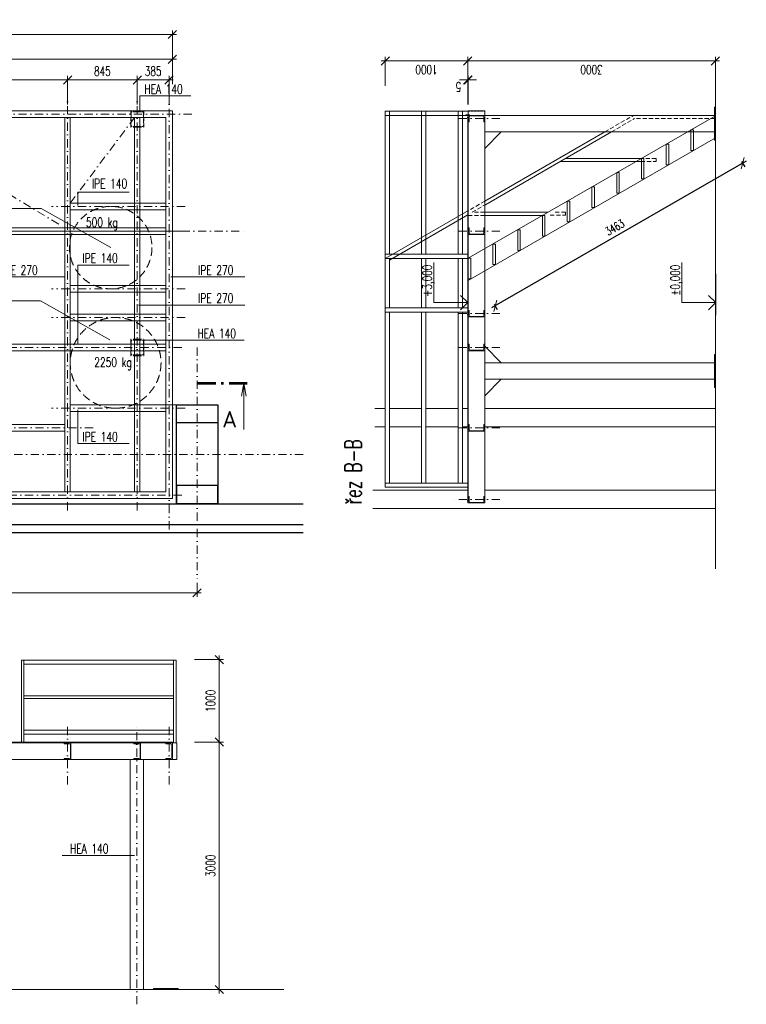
# Model space of a CAD drawing. Header units: millimetres. Extents: x 87184 to 252143, y -43579 to -2495.
# Tile 6 of 10: x 133535 to 142340, y -33355 to -21415. Entities that reach past the tile are written whole.
import ezdxf
from ezdxf.enums import TextEntityAlignment as Align

# ---------------------------------------------------------------- set-up
doc = ezdxf.new("R2010")
doc.units = ezdxf.units.MM
doc.header["$LTSCALE"] = 200
for name, pattern in [('DASHDOT', [1, 0.5, -0.25, 0, -0.25]), ('DASHED', [0.75, 0.5, -0.25]), ('HIDDEN', [0.375, 0.25, -0.125]), ('ČERCHOVANÁ', [1, 0.5, -0.25, 0, -0.25]), ('ČÁRKOVANÁX2', [1.5, 1, -0.5])]:
    doc.linetypes.add(name, pattern=pattern)
doc.layers.get('Defpoints').update_dxf_attribs({"color": 140})
doc.layers.add('__stav kce+technolog', color=7, linetype='Continuous')
for name, color, linetype, lineweight in [('A99_N_kce-pohl', 1, 'Continuous', 5), ('A99_N_koty-100', 160, 'Continuous', 5), ('A99_N_txt-popis-50', 9, 'Continuous', 9)]:
    doc.layers.add(name, color=color, linetype=linetype, lineweight=lineweight)
doc.styles.add('A99_kota', font='isocpeur.ttf')
doc.styles.add('A99_popis', font='isocpeur.ttf')
doc.styles.add('AR-KOTY', font='simplex', dxfattribs={"width": 0.7})
doc.styles.add('Popis', font='arial.ttf')
doc.styles.add('RomanS', font='romans.shx')
doc.dimstyles.new('VZT50', dxfattribs={"dimscale": 50, "dimtxt": 2, "dimasz": 2, "dimexe": 1, "dimexo": 2, "dimgap": 1, "dimtad": 1, "dimtoh": 1, "dimdec": 0, "dimzin": 0, "dimdsep": 46, "dimtxsty": 'AR-KOTY', "dimblk1": 'OBLIQUE', "dimblk2": 'OBLIQUE', "dimsah": 1, "dimcen": 1, "dimdle": 1, "dimclrt": 256, "dimadec": 0, "dimazin": 0, "dimtfac": 1, "dimtdec": 0, "dimtmove": 2, "dimatfit": 3, "dimldrblk": 'OBLIQUE', "dimfxl": 0, "dimtolj": 1, "dimtzin": 0, "dimarcsym": 0})
doc.dimstyles.new('VZT_50', dxfattribs={"dimscale": 0, "dimtxt": 112.5, "dimasz": 100, "dimexe": 50, "dimexo": 50, "dimgap": 50, "dimtad": 1, "dimdec": 0, "dimtxsty": 'AR-KOTY', "dimblk": 'OBLIQUE', "dimcen": 90, "dimdle": 50, "dimadec": 1, "dimazin": 0, "dimtfac": 1, "dimtdec": 0, "dimtix": 1, "dimtmove": 2, "dimatfit": 3, "dimldrblk": 'OBLIQUE', "dimfxl": 0, "dimlwd": 5, "dimlwe": 5, "dimarcsym": 0})

# ---------------------------------------------------------------- blocks, each defined once
blk = doc.blocks.new('*U13')
at = {"color": 0, "linetype": 'ByBlock', "lineweight": -2}
blk.add_line((-3, 0), (7, 0), dxfattribs=at)
for points in [[(0, 0), (0, 8.2), (0, 8.2), (9.7, 8.2)], [(-1.75, 1.75), (0, 0), (1.75, 1.75)]]:
    blk.add_lwpolyline(points, dxfattribs=at)
at = {"color": 0, "linetype": 'ByBlock', "lineweight": -2, "style": 'A99_kota'}
for tag, p in [('VYSKA', (9.2, 10.95)), ('POPIS', (9.2, 7.7))]:
    blk.add_attdef(tag, text='', height=2, dxfattribs=at).set_placement(p, align=Align.TOP_RIGHT)
blk = doc.blocks.new('_OBLIQUE')
at = {"color": 0, "linetype": 'ByBlock'}
blk.add_line((-0.5, -0.5), (0.5, 0.5), dxfattribs=at)
blk = doc.blocks.new('*D72')
at = {"layer": 'A99_N_koty-100', "color": 0, "linetype": 'Continuous', "lineweight": 5, "ltscale": 0.5, "transparency": 16777216}
for p, q in [((135654, -30175), (136004, -30175)), ((135954, -33225), (135954, -30125)), ((135654, -33175), (136004, -33175))]:
    blk.add_line(p, q, dxfattribs=at)
at = {"layer": 'Defpoints', "color": 0, "linetype": 'Continuous', "ltscale": 0.5, "transparency": 16777216}
for p in [(135385, -30175), (135954, -30175), (135455, -33175)]:
    blk.add_point(p, dxfattribs=at)
at = {"layer": 'A99_N_koty-100', "color": 0, "linetype": 'Continuous', "lineweight": 5, "ltscale": 0.5, "transparency": 16777216, "xscale": 100, "yscale": 100, "zscale": 100}
for p, rotation in [((135954, -30175), 90), ((135954, -33175), 270)]:
    blk.add_blockref('_OBLIQUE', p, dxfattribs=dict(at, rotation=rotation))
at = {"layer": 'A99_N_koty-100', "color": 0, "linetype": 'Continuous', "ltscale": 0.5, "transparency": 16777216, "insert": (135848, -31675), "char_height": 112.5, "attachment_point": 5, "rotation": 90, "style": 'AR-KOTY'}
blk.add_mtext('3000', dxfattribs=at)
blk = doc.blocks.new('*U27')
at = {"color": 0, "linetype": 'Continuous', "lineweight": -2}
for p, q in [((0, -200), (0, 0)), ((80, 0), (0, 0)), ((80, -11), (80, 0)), ((6, -176), (6, -24)), ((80, -11), (19, -11)), ((80, -200), (0, -200)), ((80, -189), (19, -189)), ((80, -200), (80, -189))]:
    blk.add_line(p, q, dxfattribs=at)
for centre, start, end in [((19, -24), 90, 180), ((19, -176), 180, 270)]:
    blk.add_arc(centre, 13, start, end, dxfattribs=at)
at = {"layer": 'Defpoints', "color": 221, "style": 'Popis'}
blk.add_attdef('VELIKOST_PROFILU', text='', height=5, dxfattribs=at).set_placement((7, 6), align=Align.BOTTOM_LEFT)
blk = doc.blocks.new('*D74')
at = {"layer": 'A99_N_koty-100', "color": 0, "lineweight": 5, "transparency": 16777216}
for p, q in [((138915, -21915), (142015, -21915)), ((138965, -22215), (138965, -21865)), ((141965, -22215), (141965, -21865))]:
    blk.add_line(p, q, dxfattribs=at)
at = {"layer": 'Defpoints', "color": 0, "lineweight": 5, "transparency": 16777216}
for p in [(141965, -21915), (138965, -22430), (141965, -22430)]:
    blk.add_point(p, dxfattribs=at)
at = {"layer": 'A99_N_koty-100', "color": 0, "lineweight": 5, "transparency": 16777216, "xscale": 100, "yscale": 100, "zscale": 100, "rotation": 180}
blk.add_blockref('_OBLIQUE', (138965, -21915), dxfattribs=at)
at = {"layer": 'A99_N_koty-100', "color": 0, "lineweight": 5, "transparency": 16777216, "xscale": 100, "yscale": 100, "zscale": 100}
blk.add_blockref('_OBLIQUE', (141965, -21915), dxfattribs=at)
at = {"layer": 'A99_N_koty-100', "color": 0, "transparency": 16777216, "insert": (140465, -22021), "char_height": 112.5, "attachment_point": 5, "rotation": 180, "style": 'AR-KOTY'}
blk.add_mtext('3000', dxfattribs=at)
blk = doc.blocks.new('*D73')
at = {"layer": 'A99_N_koty-100', "color": 0, "lineweight": 5, "transparency": 16777216}
for p, q in [((139015, -21915), (137915, -21915)), ((137965, -22215), (137965, -21865)), ((138965, -22215), (138965, -21865))]:
    blk.add_line(p, q, dxfattribs=at)
at = {"layer": 'Defpoints', "color": 0, "lineweight": 5, "transparency": 16777216}
for p in [(137965, -21915), (137965, -22630), (138965, -22630)]:
    blk.add_point(p, dxfattribs=at)
at = {"layer": 'A99_N_koty-100', "color": 0, "lineweight": 5, "transparency": 16777216, "xscale": 100, "yscale": 100, "zscale": 100, "rotation": 180}
blk.add_blockref('_OBLIQUE', (137965, -21915), dxfattribs=at)
at = {"layer": 'A99_N_koty-100', "color": 0, "lineweight": 5, "transparency": 16777216, "xscale": 100, "yscale": 100, "zscale": 100}
blk.add_blockref('_OBLIQUE', (138965, -21915), dxfattribs=at)
at = {"layer": 'A99_N_koty-100', "color": 0, "transparency": 16777216, "insert": (138465, -22021), "char_height": 112.5, "attachment_point": 5, "rotation": 180, "style": 'AR-KOTY'}
blk.add_mtext('1000', dxfattribs=at)
blk = doc.blocks.new('*D75')
at = {"layer": 'A99_N_koty-100', "color": 0, "lineweight": 5, "transparency": 16777216}
for p, q in [((138965, -22145), (138865, -22145)), ((138965, -22445), (138965, -22095)), ((138965, -22145), (138970, -22145)), ((138970, -22445), (138970, -22095)), ((138970, -22145), (139070, -22145))]:
    blk.add_line(p, q, dxfattribs=at)
at = {"layer": 'Defpoints', "color": 0, "lineweight": 5, "transparency": 16777216}
for p in [(138970, -22145), (138970, -22525), (138965, -22570)]:
    blk.add_point(p, dxfattribs=at)
at = {"layer": 'A99_N_koty-100', "color": 0, "lineweight": 5, "transparency": 16777216, "xscale": 100, "yscale": 100, "zscale": 100}
blk.add_blockref('_OBLIQUE', (138965, -22145), dxfattribs=at)
at = {"layer": 'A99_N_koty-100', "color": 0, "lineweight": 5, "transparency": 16777216, "xscale": 100, "yscale": 100, "zscale": 100, "rotation": 180}
blk.add_blockref('_OBLIQUE', (138970, -22145), dxfattribs=at)
at = {"layer": 'A99_N_koty-100', "color": 0, "transparency": 16777216, "insert": (138851, -22230), "char_height": 112, "attachment_point": 5, "rotation": 180, "style": 'AR-KOTY'}
blk.add_mtext('5', dxfattribs=at)
blk = doc.blocks.new('*U28')
at = {"color": 0, "linetype": 'ByBlock'}
for p, q in [((-11.27, 0), (-11.27, -11.25)), ((248.17, 0), (248.17, -11.25))]:
    blk.add_line(p, q, dxfattribs=at)
at = {"color": 0, "linetype": 'ByBlock', "const_width": 0.63}
for points in [[(-12.15, 0), (-7.65, 0)], [(-6.39, 0), (-5.76, 0)], [(-4.5, 0), (0, 0)], [(241.4, 0), (236.9, 0)], [(243.29, 0), (242.66, 0)], [(249.05, 0), (244.55, 0)]]:
    blk.add_lwpolyline(points, dxfattribs=at)
at = {"color": 0, "linetype": 'ByBlock'}
for points in [[(-11.82, -3.1), (-11.27, 0), (-10.72, -3.1)], [(248.72, -3.1), (248.17, 0), (247.62, -3.1)]]:
    blk.add_lwpolyline(points, dxfattribs=at)
at = {"color": 0, "linetype": 'ByBlock', "style": 'A99_popis'}
blk.add_attdef('OZNŘ_1K', (-17.41, -10.73), '', height=5, rotation=359.9983, dxfattribs=at)
at = {"color": 0, "linetype": 'ByBlock', "style": 'A99_popis', "flags": 12}
blk.add_attdef('OZNŘ_2K', text='', height=5, dxfattribs=at).set_placement((246.53, -10.73), align=Align.RIGHT)
blk = doc.blocks.new('*D103')
at = {"layer": 'A99_N_koty-100', "color": 0, "lineweight": 5, "transparency": 16777216}
for p, q in [((123935, -21595), (135435, -21595)), ((123985, -21895), (123985, -21545)), ((135385, -21895), (135385, -21545))]:
    blk.add_line(p, q, dxfattribs=at)
at = {"layer": 'Defpoints', "color": 0, "lineweight": 5, "transparency": 16777216}
for p in [(135385, -21595), (123985, -22520), (135385, -22520)]:
    blk.add_point(p, dxfattribs=at)
at = {"layer": 'A99_N_koty-100', "color": 0, "lineweight": 5, "transparency": 16777216, "xscale": 100, "yscale": 100, "zscale": 100, "rotation": 180}
blk.add_blockref('_OBLIQUE', (123985, -21595), dxfattribs=at)
at = {"layer": 'A99_N_koty-100', "color": 0, "lineweight": 5, "transparency": 16777216, "xscale": 100, "yscale": 100, "zscale": 100}
blk.add_blockref('_OBLIQUE', (135385, -21595), dxfattribs=at)
at = {"layer": 'A99_N_koty-100', "color": 0, "transparency": 16777216, "insert": (129685, -21489), "char_height": 112.5, "attachment_point": 5, "style": 'AR-KOTY'}
blk.add_mtext('11400', dxfattribs=at)
blk = doc.blocks.new('*D96')
at = {"layer": 'A99_N_koty-100', "color": 0, "lineweight": 5, "transparency": 16777216}
for p, q in [((129685, -22195), (129685, -21845)), ((135385.01, -22195), (135385.01, -21845)), ((129635, -21895), (135435.01, -21895))]:
    blk.add_line(p, q, dxfattribs=at)
at = {"layer": 'Defpoints', "color": 0, "transparency": 16777216}
for p in [(135385.01, -21895), (129685, -22447.5), (135385.01, -22520)]:
    blk.add_point(p, dxfattribs=at)
at = {"layer": 'A99_N_koty-100', "color": 0, "lineweight": 5, "transparency": 16777216, "xscale": 100, "yscale": 100, "zscale": 100, "rotation": 180}
blk.add_blockref('_OBLIQUE', (129685, -21895), dxfattribs=at)
at = {"layer": 'A99_N_koty-100', "color": 0, "lineweight": 5, "transparency": 16777216, "xscale": 100, "yscale": 100, "zscale": 100}
blk.add_blockref('_OBLIQUE', (135385.01, -21895), dxfattribs=at)
at = {"layer": 'A99_N_koty-100', "color": 0, "transparency": 16777216, "insert": (132535.005, -21788.75), "char_height": 112.5, "attachment_point": 5, "style": 'AR-KOTY'}
blk.add_mtext('5700', dxfattribs=at)
blk = doc.blocks.new('*D105')
at = {"layer": 'A99_N_koty-100', "color": 0, "lineweight": 5, "transparency": 16777216}
for p, q in [((134910, -22145), (135395, -22145)), ((134960, -22445), (134960, -22095)), ((135345, -22445), (135345, -22095))]:
    blk.add_line(p, q, dxfattribs=at)
at = {"layer": 'Defpoints', "color": 0, "transparency": 16777216}
for p in [(135345, -22145), (134960, -22600), (135345, -22600)]:
    blk.add_point(p, dxfattribs=at)
at = {"layer": 'A99_N_koty-100', "color": 0, "lineweight": 5, "transparency": 16777216, "xscale": 100, "yscale": 100, "zscale": 100, "rotation": 180}
blk.add_blockref('_OBLIQUE', (134960, -22145), dxfattribs=at)
at = {"layer": 'A99_N_koty-100', "color": 0, "lineweight": 5, "transparency": 16777216, "xscale": 100, "yscale": 100, "zscale": 100}
blk.add_blockref('_OBLIQUE', (135345, -22145), dxfattribs=at)
at = {"layer": 'A99_N_koty-100', "color": 0, "transparency": 16777216, "insert": (135152, -22039), "char_height": 112.5, "attachment_point": 5, "style": 'AR-KOTY'}
blk.add_mtext('385', dxfattribs=at)
blk = doc.blocks.new('*D106')
at = {"layer": 'A99_N_koty-100', "color": 0, "lineweight": 5, "transparency": 16777216}
for p, q in [((123685, -28245), (123685, -28415)), ((135685, -28245), (135685, -28415)), ((123635, -28365), (135735, -28365))]:
    blk.add_line(p, q, dxfattribs=at)
at = {"layer": 'Defpoints', "color": 0, "transparency": 16777216}
for p in [(123685, -28195), (135685, -28195), (135685, -28365)]:
    blk.add_point(p, dxfattribs=at)
at = {"layer": 'A99_N_koty-100', "color": 0, "lineweight": 5, "transparency": 16777216, "xscale": 100, "yscale": 100, "zscale": 100, "rotation": 180}
blk.add_blockref('_OBLIQUE', (123685, -28365), dxfattribs=at)
at = {"layer": 'A99_N_koty-100', "color": 0, "lineweight": 5, "transparency": 16777216, "xscale": 100, "yscale": 100, "zscale": 100}
blk.add_blockref('_OBLIQUE', (135685, -28365), dxfattribs=at)
at = {"layer": 'A99_N_koty-100', "color": 0, "transparency": 16777216, "insert": (129685, -28259), "char_height": 112.5, "attachment_point": 5, "style": 'AR-KOTY'}
blk.add_mtext('12000', dxfattribs=at)
blk = doc.blocks.new('*D100')
at = {"layer": 'A99_N_koty-100', "color": 0, "lineweight": 5, "transparency": 16777216}
for p, q in [((134165, -22145), (131850, -22145)), ((131900, -22445), (131900, -22095)), ((134115, -22445), (134115, -22095))]:
    blk.add_line(p, q, dxfattribs=at)
at = {"layer": 'Defpoints', "color": 0, "transparency": 16777216}
for p in [(131900, -22145), (134115, -22531), (131900, -22585)]:
    blk.add_point(p, dxfattribs=at)
at = {"layer": 'A99_N_koty-100', "color": 0, "lineweight": 5, "transparency": 16777216, "xscale": 100, "yscale": 100, "zscale": 100, "rotation": 180}
blk.add_blockref('_OBLIQUE', (131900, -22145), dxfattribs=at)
at = {"layer": 'A99_N_koty-100', "color": 0, "lineweight": 5, "transparency": 16777216, "xscale": 100, "yscale": 100, "zscale": 100}
blk.add_blockref('_OBLIQUE', (134115, -22145), dxfattribs=at)
at = {"layer": 'A99_N_koty-100', "color": 0, "transparency": 16777216, "insert": (133007, -22039), "char_height": 112.5, "attachment_point": 5, "style": 'AR-KOTY'}
blk.add_mtext('2215', dxfattribs=at)
blk = doc.blocks.new('*D107')
at = {"layer": 'A99_N_koty-100', "color": 0, "lineweight": 5, "transparency": 16777216}
for p, q in [((135010, -22145), (134065, -22145)), ((134115, -22395), (134115, -22095)), ((134960, -22445), (134960, -22095))]:
    blk.add_line(p, q, dxfattribs=at)
at = {"layer": 'Defpoints', "color": 0, "transparency": 16777216}
for p in [(134115, -22145), (134115, -22445), (134960, -22520)]:
    blk.add_point(p, dxfattribs=at)
at = {"layer": 'A99_N_koty-100', "color": 0, "lineweight": 5, "transparency": 16777216, "xscale": 100, "yscale": 100, "zscale": 100, "rotation": 180}
blk.add_blockref('_OBLIQUE', (134115, -22145), dxfattribs=at)
at = {"layer": 'A99_N_koty-100', "color": 0, "lineweight": 5, "transparency": 16777216, "xscale": 100, "yscale": 100, "zscale": 100}
blk.add_blockref('_OBLIQUE', (134960, -22145), dxfattribs=at)
at = {"layer": 'A99_N_koty-100', "color": 0, "transparency": 16777216, "insert": (134537, -22039), "char_height": 112.5, "attachment_point": 5, "style": 'AR-KOTY'}
blk.add_mtext('845', dxfattribs=at)
blk = doc.blocks.new('*D110')
at = {"layer": 'A99_N_koty-100', "color": 0, "linetype": 'Continuous', "lineweight": 5, "ltscale": 0.5, "transparency": 16777216}
for p, q in [((135954, -30225), (135954, -29125)), ((135654, -29175), (136004, -29175)), ((135705, -30175), (136004, -30175))]:
    blk.add_line(p, q, dxfattribs=at)
at = {"layer": 'Defpoints', "color": 0, "linetype": 'Continuous', "lineweight": 5, "ltscale": 0.5, "transparency": 16777216}
for p in [(135430, -29175), (135954, -29175), (135655, -30175)]:
    blk.add_point(p, dxfattribs=at)
at = {"layer": 'A99_N_koty-100', "color": 0, "linetype": 'Continuous', "lineweight": 5, "ltscale": 0.5, "transparency": 16777216, "xscale": 100, "yscale": 100, "zscale": 100}
for p, rotation in [((135954, -29175), 90), ((135954, -30175), 270)]:
    blk.add_blockref('_OBLIQUE', p, dxfattribs=dict(at, rotation=rotation))
at = {"layer": 'A99_N_koty-100', "color": 0, "linetype": 'Continuous', "ltscale": 0.5, "transparency": 16777216, "insert": (135848, -29675), "char_height": 112.5, "attachment_point": 5, "rotation": 90, "style": 'AR-KOTY'}
blk.add_mtext('1000', dxfattribs=at)
blk = doc.blocks.new('*D111')
at = {"layer": 'A99_N_koty-100', "color": 0, "lineweight": -2, "ltscale": 0.05, "transparency": 16777216}
for p, q in [((142340, -23130), (139253, -24910)), ((142284, -23133), (142322, -23198)), ((139284, -24864), (139322, -24929))]:
    blk.add_line(p, q, dxfattribs=at)
at = {"layer": 'Defpoints', "color": 0, "lineweight": 13, "ltscale": 0.05, "transparency": 16777216}
for p in [(141965, -22580), (138965, -24310), (139297, -24885)]:
    blk.add_point(p, dxfattribs=at)
at = {"layer": 'A99_N_koty-100', "color": 0, "lineweight": -2, "ltscale": 0.05, "transparency": 16777216, "xscale": 100, "yscale": 100, "zscale": 100}
for p, rotation in [((142297, -23155), 29.97518153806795), ((139297, -24885), 209.9751815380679)]:
    blk.add_blockref('_OBLIQUE', p, dxfattribs=dict(at, rotation=rotation))
at = {"layer": 'A99_N_koty-100', "lineweight": 13, "ltscale": 0.05, "transparency": 16777216, "insert": (140747, -23934), "char_height": 100, "attachment_point": 5, "rotation": 29.9752, "style": 'AR-KOTY', "bg_fill": 3, "box_fill_scale": 1.1, "bg_fill_color": 256, "bg_fill_true_color": 13158600, "bg_fill_transparency": 0}
blk.add_mtext('\\A1;3463', dxfattribs=at)

msp = doc.modelspace()

# ---------------------------------------------------------------- linework, layer by layer
at = {"layer": '__stav kce+technolog', "linetype": 'ByBlock', "lineweight": 5, "ltscale": 2}
msp.add_lwpolyline([(135435, -26085), (135065, -26085)], dxfattribs=at)
at = {"layer": '__stav kce+technolog', "ltscale": 0.05}
msp.add_lwpolyline([(135435, -27285), (135435, -26085), (135935, -26085), (135935, -27285)], close=True, dxfattribs=at)
at = {"layer": '__stav kce+technolog', "lineweight": 30, "ltscale": 0.05}
for points in [[(135935, -26085), (135935, -26305), (135435, -26305), (135435, -26085)], [(135935, -27285), (135935, -27065), (135435, -27065), (135435, -27285)]]:
    msp.add_lwpolyline(points, close=True, dxfattribs=at)
at = {"layer": '__stav kce+technolog', "ltscale": 0.05}
for points in [[(122570, -27285), (136970, -27285)], [(122570, -27535), (136970, -27535)], [(122570, -27635), (136970, -27635)]]:
    msp.add_lwpolyline(points, dxfattribs=at)
at = {"layer": 'A99_N_kce-pohl', "linetype": 'HIDDEN', "lineweight": 0}
for p, q in [((134880, -22520), (134880, -22720)), ((134960, -22520), (134880, -22520)), ((134886, -22544), (134886, -22696)), ((134960, -22531), (134899, -22531)), ((134960, -22520), (134960, -22531)), ((134960, -22520), (135040, -22520)), ((134960, -22520), (134960, -22531)), ((134960, -22531), (135021, -22531)), ((135034, -22544), (135034, -22696)), ((135040, -22520), (135040, -22720)), ((134960, -22720), (134880, -22720)), ((134960, -22709), (134899, -22709)), ((134960, -22709), (135021, -22709)), ((134960, -22709), (134960, -22720)), ((134960, -22709), (134960, -22720)), ((134960, -22720), (135040, -22720)), ((134880, -25290), (134880, -25490)), ((134960, -25290), (134880, -25290)), ((134960, -25301), (134899, -25301)), ((134960, -25290), (134960, -25301)), ((134960, -25290), (135040, -25290)), ((134960, -25290), (134960, -25301)), ((134960, -25301), (135021, -25301)), ((135040, -25290), (135040, -25490)), ((134886, -25314), (134886, -25466)), ((135034, -25314), (135034, -25466)), ((134960, -25490), (134880, -25490)), ((134960, -25479), (134899, -25479)), ((134960, -25479), (135021, -25479)), ((134960, -25479), (134960, -25490)), ((134960, -25479), (134960, -25490)), ((134960, -25490), (135040, -25490))]:
    msp.add_line(p, q, dxfattribs=at)
at = {"layer": 'A99_N_kce-pohl'}
for points in [[(141965, -28072.5), (141965, -21915)], [(138970, -22575), (138015, -22575), (138015, -22525), (138970, -22525)], [(138970, -22575), (138970, -22520), (139170, -22520), (139170, -22575)], [(137965, -22575), (137965, -24910)], [(138015, -24260), (138015, -22575)], [(138405, -22575), (138405, -24260)], [(138455, -24260), (138455, -22575)], [(138850, -22575), (138850, -24260)], [(138900, -24260), (138900, -22575)], [(138965, -27275), (138965, -22575)], [(138970, -27275), (138970, -22575)], [(138970, -24308.8), (141965, -22579.7)], [(139170, -27275), (139170, -22575)], [(139170, -22575), (141965, -22575)], [(141960, -22575), (140973.1, -22575)], [(139170, -22775), (141965, -22775)], [(139370, -22775), (139170, -22975), (139170, -22775), (139370, -22775)], [(140626.7, -22775), (139170, -23616)], [(140706.7, -22775), (139170, -23662.2)], [(138970, -24576.2), (141965, -22847)], [(141060.7, -23136.4), (140080.7, -23136.4)], [(141070, -23096.4), (140150, -23096.4)], [(138965, -23734.4), (137970, -24308.8)], [(139939.3, -23749.2), (139170, -23749.2)], [(138965, -23780.6), (138015, -24329.1)], [(138965, -23789.2), (138950, -23789.2)], [(139870, -23789.2), (139170, -23789.2)], [(138970, -24310), (137965, -24310), (137965, -24260), (138970, -24260)], [(138015, -24910), (138015, -24310)], [(138405, -24310), (138405, -24910)], [(138455, -24910), (138455, -24310)], [(138850, -24310), (138850, -24910)], [(138900, -24910), (138900, -24310)], [(138970, -24308.8), (138970, -24576.2)], [(138970, -24960), (137965, -24960), (137965, -24910), (138970, -24910)], [(137965, -27085), (137965, -24960)], [(138015, -24960), (138015, -27035)], [(138405, -27035), (138405, -24960)], [(138455, -24960), (138455, -27035)], [(138850, -27035), (138850, -24960)], [(138900, -24960), (138900, -27035)], [(139370, -25575), (139170, -25375), (139170, -25575), (139370, -25575)], [(139170, -25575), (141965, -25575)], [(139370, -25774.7), (139170, -25974.7), (139170, -25774.7), (139370, -25774.7)], [(139170, -25775), (141965, -25775)], [(138970, -27085), (137965, -27085), (137965, -27035), (138970, -27035)], [(134875, -30385), (134875, -33175)], [(135035, -30385), (135035, -33175)], [(136735, -33175), (121450, -33175)]]:
    msp.add_lwpolyline(points, dxfattribs=at)
at = {"layer": 'A99_N_kce-pohl', "linetype": 'Continuous', "lineweight": 5}
for points in [[(135385, -22520), (123985, -22520)], [(135385, -22520), (135385, -27220)], [(134147.5, -27140), (134147.5, -22600), (134082.5, -22600), (134082.5, -27140)], [(134992.5, -27140), (134992.5, -22600), (134927.5, -22600), (134927.5, -27140)], [(134147.5, -23640), (135305, -23640)], [(134147.5, -23720), (135305, -23720)], [(135305, -23940), (135305, -23940), (124065, -23940)], [(135305, -24020), (135305, -24020), (124065, -24020)], [(134147.5, -24640), (135305, -24640)], [(134147.5, -24720), (135305, -24720)], [(134147.5, -24985), (135305, -24985)], [(134147.5, -25065), (135305, -25065)], [(124065, -25350), (124065, -25350), (135305, -25350)], [(124065, -25430), (124065, -25430), (135305, -25430)], [(134147.5, -26085.7), (135305, -26085.7)], [(134147.5, -26165.7), (135305, -26165.7)], [(134082.5, -26325), (129717.5, -26325)], [(134082.5, -26405), (129717.5, -26405)], [(123985, -27220), (135385, -27220)]]:
    msp.add_lwpolyline(points, dxfattribs=at)
at = {"layer": 'A99_N_kce-pohl', "lineweight": 9}
for points in [[(137965, -22575), (138015, -22575), (138015, -22525), (137965, -22525)], [(138405, -22575), (138455, -22575), (138455, -22525), (138405, -22525)], [(138850, -22575), (138900, -22575), (138900, -22525), (138850, -22525)], [(138985, -22570), (138940, -22570), (138940, -22575), (138970, -22575), (138970, -22575), (138985, -22575)]]:
    msp.add_lwpolyline(points, close=True, dxfattribs=at)
at = {"layer": 'A99_N_kce-pohl', "linetype": 'DASHED', "ltscale": 0.25}
msp.add_lwpolyline([(138970, -22525), (139170, -22525)], dxfattribs=at)
at = {"layer": 'A99_N_kce-pohl'}
for points in [[(141965, -22875), (141955, -22875), (141955, -22475), (141965, -22475)], [(141670, -23000), (141670, -22750), (141700, -22750), (141700, -23000)], [(141370, -23173.2), (141370, -22923.2), (141400, -22923.2), (141400, -23173.2)], [(141070, -23346.4), (141070, -23096.4), (141100, -23096.4), (141100, -23346.4)], [(140770, -23519.6), (140770, -23269.6), (140800, -23269.6), (140800, -23519.6)], [(140470, -23692.8), (140470, -23442.8), (140500, -23442.8), (140500, -23692.8)], [(140170, -23866), (140170, -23616), (140200, -23616), (140200, -23866)], [(139870, -24039.2), (139870, -23789.2), (139900, -23789.2), (139900, -24039.2)], [(139570, -24212.4), (139570, -23962.4), (139600, -23962.4), (139600, -24212.4)], [(139270, -24385.6), (139270, -24135.6), (139300, -24135.6), (139300, -24385.6)], [(138970, -24558.8), (138970, -24308.8), (139000, -24308.8), (139000, -24558.8)], [(141965, -25875), (141955, -25875), (141955, -25475), (141965, -25475)], [(123985, -30185), (123985, -30175), (135385, -30175), (135385, -30185)], [(135155, -33175), (135155, -33165), (135455, -33165), (135455, -33175)]]:
    msp.add_lwpolyline(points, close=True, dxfattribs=at)
at = {"layer": 'A99_N_kce-pohl', "linetype": 'Continuous', "lineweight": 5}
msp.add_lwpolyline([(124065, -22600), (135305, -22600), (135305, -27140), (124065, -27140)], close=True, dxfattribs=at)
at = {"layer": 'A99_N_kce-pohl', "linetype": 'ČERCHOVANÁ', "lineweight": 13}
for points in [[(129717.5, -23940), (131867.5, -22600), (134082.5, -23940)], [(134147.5, -23640), (134927.5, -22600)]]:
    msp.add_lwpolyline(points, dxfattribs=at)
at = {"layer": 'A99_N_kce-pohl', "linetype": 'ČÁRKOVANÁX2', "lineweight": 5, "ltscale": 0.25}
for points in [[(140626.7, -22775), (140973.1, -22575)], [(140706.7, -22775), (140983.8, -22615)], [(141960, -22615), (140983.8, -22615)], [(141060.7, -23136.4), (141246.5, -23136.4), (141246.5, -23096.4), (141100, -23096.4)], [(139170, -23616), (138970, -23731.5)], [(139170, -23749.2), (139019.3, -23749.2), (139170, -23662.2)], [(139963.5, -23787.2), (140149.3, -23787.2), (140149.3, -23747.2), (140002.8, -23747.2)], [(139170, -23789.2), (138970, -23789.2)]]:
    msp.add_lwpolyline(points, dxfattribs=at)
at = {"layer": 'A99_N_kce-pohl', "color": 7, "ltscale": 0.05}
for points in [[(137840, -26129.1), (137965, -26129.1)], [(138015, -26129.1), (138405, -26129.1)], [(138455, -26129.1), (138850, -26129.1)], [(138900, -26129.1), (138965, -26129.1)], [(139170, -26129.1), (141970, -26129.1)], [(137840, -26350.3), (137965, -26350.3)], [(138015, -26350.3), (138405, -26350.3)], [(138455, -26350.3), (138850, -26350.3)], [(138900, -26350.3), (138965, -26350.3)], [(139170, -26350.3), (141970, -26350.3)], [(137815, -27121.2), (138965, -27121.2)], [(139170, -27121.2), (141970, -27121.2)], [(137815, -27341.2), (141970, -27341.2)]]:
    msp.add_lwpolyline(points, dxfattribs=at)
at = {"layer": 'A99_N_kce-pohl', "lineweight": 5}
for points in [[(133555, -30185), (133555, -29180), (133585, -29180), (133585, -30185), (133555, -30185)], [(135400, -29180), (133585, -29180), (133585, -29230), (135400, -29230), (135400, -29180)], [(135430, -30185), (135430, -29180), (135400, -29180), (135400, -30185), (135430, -30185)], [(135400, -29615), (133585, -29615), (133585, -29645), (135400, -29645), (135400, -29615)], [(135400, -30030), (133585, -30030), (133585, -30080), (135400, -30080), (135400, -30030)], [(135385, -30185), (135440, -30185), (135440, -30385), (135385, -30385)], [(124015, -30385), (135385, -30385)]]:
    msp.add_lwpolyline(points, dxfattribs=at)
at = {"layer": 'A99_N_kce-pohl', "color": 6, "linetype": 'DASHED', "lineweight": 0}
for centre, radius in [((134637.9, -24178.7), 500), ((134697.4, -25576.6), 550)]:
    msp.add_circle(centre, radius, dxfattribs=at)
at = {"layer": 'A99_N_kce-pohl', "linetype": 'HIDDEN', "lineweight": 0}
for centre, start, end in [((134899, -22544), 90, 180), ((135021, -22544), 0, 90), ((134899, -22696), 180, 270), ((135021, -22696), 270, 0), ((134899, -25314), 90, 180), ((135021, -25314), 0, 90), ((134899, -25466), 180, 270), ((135021, -25466), 270, 0)]:
    msp.add_arc(centre, 13, start, end, dxfattribs=at)
at = {"layer": 'A99_N_koty-100', "linetype": 'DASHDOT'}
for points in [[(134115, -27365), (134115, -22270)], [(134960, -27365), (134960, -22270)], [(135345, -22295), (135345, -27635)], [(135620, -22560), (135620, -22560), (123725, -22560)], [(139355, -22615), (138770, -22615)], [(135540, -23680), (133920, -23680)], [(123490, -23980), (136280, -23980)], [(135500, -23980), (135500, -23980), (123725, -23980)], [(139355, -23980), (138770, -23980)], [(135540, -24680), (133920, -24680)], [(135540, -25025), (133920, -25025)], [(139355, -24979.8), (138770, -24979.8)], [(139355, -24979.8), (138770, -24979.8)], [(135500, -25390), (135500, -25390), (123725, -25390)], [(135685, -25390), (135685, -25390), (135685, -28195)], [(139355, -25389.8), (138770, -25389.8)], [(135540, -26125.7), (133920, -26125.7)], [(134425, -26365), (128450, -26365)], [(139355, -26365), (138770, -26365)], [(136970, -26687.9), (122570, -26687.9)], [(135500, -27180), (135500, -27180), (123725, -27180)], [(139355, -27235), (138770, -27235)], [(134115, -30690), (134115, -29985)], [(134955, -33355), (134955, -29985)], [(135345, -30690), (135345, -29985)]]:
    msp.add_lwpolyline(points, dxfattribs=at)
at = {"layer": 'A99_N_koty-100', "color": 1, "lineweight": 5, "ltscale": 0.05}
for points in [[(134990.5, -22531), (134990.5, -22339), (135610.5, -22339)], [(134240, -23670), (134240, -23505), (134860, -23505)], [(134240, -25350), (134240, -24390), (134860, -24390)], [(133187.5, -24535), (133187.5, -24535), (134082.5, -24535)], [(135367.5, -24535), (135367.5, -24535), (136262.5, -24535)], [(134975, -24875), (134975, -24875), (136262.5, -24875)], [(135040, -25303), (135040, -25303), (136255, -25303)], [(134240, -26145), (134240, -26555), (134860, -26555)], [(134050, -31550), (134050, -31550), (134925.5, -31550)]]:
    msp.add_lwpolyline(points, dxfattribs=at)
at = {"layer": 'A99_N_koty-100'}
for points in [[(132795, -23705), (133795, -23705)], [(133795, -23705), (134637.9, -24178.7)], [(132795, -24825), (133785, -24825)], [(133785, -24825), (134627.9, -25298.7)]]:
    msp.add_lwpolyline(points, dxfattribs=at)

# ---------------------------------------------------------------- block references
at = {"layer": 'A99_N_kce-pohl', "lineweight": 9}
ref = msp.add_blockref('*U27', (138970, -22575), dxfattribs=dict(at, xscale=-1, rotation=90))
ref.add_attrib('VELIKOST_PROFILU', '200', dxfattribs={"layer": 'Defpoints', "color": 221, "height": 5, "rotation": 90, "style": 'Popis'}).set_placement((138963.7, -22606.7), align=Align.BOTTOM_LEFT)
ref = msp.add_blockref('*U27', (138970, -24020), dxfattribs=dict(at, rotation=90))
ref.add_attrib('VELIKOST_PROFILU', '200', dxfattribs={"layer": 'Defpoints', "color": 221, "height": 5, "rotation": 90, "style": 'Popis'}).set_placement((138963.7, -23999.8), align=Align.BOTTOM_LEFT)
ref = msp.add_blockref('*U27', (138970, -25019.8), dxfattribs=dict(at, rotation=90))
ref.add_attrib('VELIKOST_PROFILU', '200', dxfattribs={"layer": 'Defpoints', "color": 221, "height": 5, "rotation": 90, "style": 'Popis'}).set_placement((138963.7, -24999.7), align=Align.BOTTOM_LEFT)
ref = msp.add_blockref('*U27', (138970, -25429.8), dxfattribs=dict(at, rotation=90))
ref.add_attrib('VELIKOST_PROFILU', '200', dxfattribs={"layer": 'Defpoints', "color": 221, "height": 5, "rotation": 90, "style": 'Popis'}).set_placement((138963.7, -25409.7), align=Align.BOTTOM_LEFT)
ref = msp.add_blockref('*U27', (138970, -26405), dxfattribs=dict(at, rotation=90))
ref.add_attrib('VELIKOST_PROFILU', '200', dxfattribs={"layer": 'Defpoints', "color": 221, "height": 5, "rotation": 90, "style": 'Popis'}).set_placement((138963.7, -26384.8), align=Align.BOTTOM_LEFT)
ref = msp.add_blockref('*U27', (138970, -27275), dxfattribs=dict(at, rotation=90))
ref.add_attrib('VELIKOST_PROFILU', '200', dxfattribs={"layer": 'Defpoints', "color": 221, "height": 5, "rotation": 90, "style": 'Popis'}).set_placement((138963.7, -27254.8), align=Align.BOTTOM_LEFT)
ref = msp.add_blockref('*U27', (134155, -30185), dxfattribs=dict(at, xscale=-1))
ref.add_attrib('VELIKOST_PROFILU', '200', dxfattribs={"layer": 'Defpoints', "color": 221, "height": 5, "style": 'Popis'}).set_placement((134123.3, -30178.7), align=Align.BOTTOM_LEFT)
ref = msp.add_blockref('*U27', (135000, -30185), dxfattribs=dict(at, xscale=-1))
ref.add_attrib('VELIKOST_PROFILU', '200', dxfattribs={"layer": 'Defpoints', "color": 221, "height": 5, "style": 'Popis'}).set_placement((134968.3, -30178.7), align=Align.BOTTOM_LEFT)
ref = msp.add_blockref('*U27', (135385, -30185), dxfattribs=dict(at, xscale=-1))
ref.add_attrib('VELIKOST_PROFILU', '200', dxfattribs={"layer": 'Defpoints', "color": 221, "height": 5, "style": 'Popis'}).set_placement((135353.3, -30178.7), align=Align.BOTTOM_LEFT)
at = {"layer": 'A99_N_koty-100'}
ref = msp.add_blockref('*U13', (138965, -24846.2), dxfattribs=dict(at, xscale=50, yscale=50, zscale=50, rotation=89.99999999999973))
ref.add_attrib('VYSKA', '+3,000', dxfattribs={"layer": '0', "color": 0, "linetype": 'ByBlock', "lineweight": -2, "height": 112, "rotation": 90, "style": 'AR-KOTY', "width": 0.7}).set_placement((138417.5, -24386.2), align=Align.TOP_RIGHT)
ref = msp.add_blockref('*U13', (141970, -24846.2), dxfattribs=dict(at, xscale=50, yscale=50, zscale=50, rotation=89.99999999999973))
ref.add_attrib('VYSKA', '±0,000', dxfattribs={"layer": '0', "color": 0, "linetype": 'ByBlock', "lineweight": -2, "height": 112, "rotation": 90, "style": 'AR-KOTY', "width": 0.7}).set_placement((141422.5, -24386.2), align=Align.TOP_RIGHT)
at = {"layer": 'A99_N_txt-popis-50'}
ref = msp.add_blockref('*U28', (123842.5, -25823.7), dxfattribs=dict(at, xscale=50, yscale=50, zscale=50))
ref.add_attrib('OZNŘ_1K', 'A', (123017.2, -26360.1), dxfattribs={"layer": '0', "color": 0, "linetype": 'ByBlock', "height": 200, "rotation": 359.99825, "style": 'A99_popis'})
ref.add_attrib('OZNŘ_2K', 'A', dxfattribs={"layer": '0', "color": 0, "linetype": 'ByBlock', "height": 200, "style": 'A99_popis', "flags": 12}).set_placement((136169.1, -26360), align=Align.RIGHT)

# ---------------------------------------------------------------- texts
at = {"layer": 'A99_N_koty-100', "lineweight": 20, "style": 'RomanS', "width": 0.7}
msp.add_text('řez B-B', height=200, rotation=90, dxfattribs=at).set_placement((137675, -26898.3), align=Align.CENTER)
at = {"layer": 'A99_N_koty-100', "color": 1, "char_height": 115, "width": 534.316, "attachment_point": 1, "style": 'AR-KOTY'}
for s, insert in [('HEA 140', (135045.5, -22199)), ('IPE 140', (134410, -23345)), ('IPE 140', (134295, -24250)), ('IPE 270', (133325, -24395)), ('IPE 270', (135697.5, -24395)), ('IPE 270', (135697.5, -24735)), ('HEA 140', (135690, -25163)), ('IPE 140', (134295, -26415)), ('HEA 140', (134145, -31410))]:
    msp.add_mtext(s, dxfattribs=dict(at, insert=insert))
at = {"layer": 'A99_N_koty-100', "lineweight": 13, "char_height": 115, "attachment_point": 1, "style": 'AR-KOTY'}
for s, insert in [('\\A1;500 kg', (134337.5, -23815)), ('\\A1;2250 kg', (134438.1, -25510.7))]:
    msp.add_mtext_dynamic_manual_height_columns(s, width=990.016, gutter_width=1000, heights=[0], dxfattribs=dict(at, insert=insert))

# ---------------------------------------------------------------- dimensions: what is measured, and where the dimension line sits
at = {"layer": 'A99_N_koty-100'}
for base, p1, p2, picture, middle in [((135385, -21595), (123985, -22520), (135385, -22520), '*D103', (129685, -21488.7)), ((135385, -21895), (129685, -22447.5), (135385, -22520), '*D96', (132535, -21788.7)), ((134115, -22145), (134960, -22520), (134115, -22445), '*D107', (134537.5, -22038.7)), ((135345, -22145), (134960, -22600), (135345, -22600), '*D105', (135152.5, -22038.7)), ((135685, -28365), (123685, -28195), (135685, -28195), '*D106', (129685, -28258.7))]:
    dim = msp.add_linear_dim(base=base, p1=p1, p2=p2, dimstyle='VZT_50', override={"dimscale": 1}, dxfattribs=at)
    dim.commit()
    dim.dimension.update_dxf_attribs({"geometry": picture, "text_midpoint": middle})
for base, p1, p2, picture, middle in [((131900, -22145), (134115, -22531), (131900, -22585), '*D100', (133007.5, -22038.7)), ((137965, -21915), (138965, -22630), (137965, -22630), '*D73', (138465, -22021.2)), ((141965, -21915), (138965, -22430), (141965, -22430), '*D74', (140465, -22021.2))]:
    dim = msp.add_linear_dim(base=base, p1=p1, p2=p2, angle=180, dimstyle='VZT_50', override={"dimscale": 1}, dxfattribs=at)
    dim.commit()
    dim.dimension.update_dxf_attribs({"geometry": picture, "text_midpoint": middle})
dim = msp.add_linear_dim(base=(138970, -22145), p1=(138965, -22570), p2=(138970, -22525), angle=180, dimstyle='VZT_50', override={"dimscale": 1}, dxfattribs=at)
dim.commit()
dim.dimension.update_dxf_attribs({"geometry": '*D75', "text_midpoint": (138850.6, -22230), "dimtype": 160})
at = {"layer": 'A99_N_koty-100', "linetype": 'Continuous', "ltscale": 0.5}
for base, p1, p2, picture, middle in [((135954.2, -29175), (135655, -30175), (135430, -29175), '*D110', (135847.9, -29675)), ((135954.2, -30175), (135455, -33175), (135385, -30175), '*D72', (135847.9, -31675))]:
    dim = msp.add_linear_dim(base=base, p1=p1, p2=p2, angle=90, dimstyle='VZT_50', override={"dimscale": 1}, dxfattribs=at)
    dim.commit()
    dim.dimension.update_dxf_attribs({"geometry": picture, "text_midpoint": middle})

# ---------------------------------------------------------------- next in the draw order: dimensions: what is measured, and where the dimension line sits
at = {"layer": 'A99_N_koty-100', "lineweight": 13, "ltscale": 0.05}
dim = msp.add_aligned_dim(p1=(141965, -22579.7), p2=(138965, -24310), distance=664.1, dimstyle='VZT50', override={"dimfxl": 0.5, "dimtfill": 1}, dxfattribs=at)
dim.commit()
dim.dimension.update_dxf_attribs({"geometry": '*D111', "text_midpoint": (140746.8, -23933.5)})

doc.saveas('drawing.dxf')
